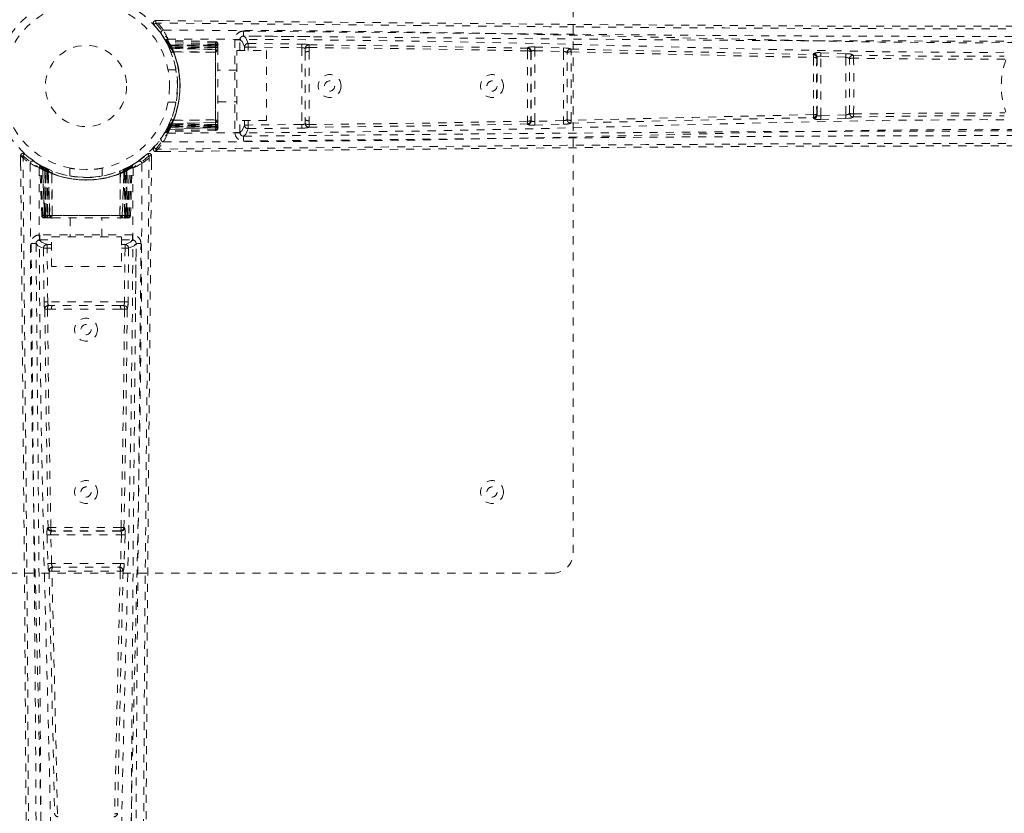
# Model space of a CAD drawing. Header units: inches. Extents: x -62 to 63, y -96 to 53.
# Tile 3 of 5: x 45 to 57, y 26 to 36. Entities that reach past the tile are written whole.
import ezdxf

# ---------------------------------------------------------------- set-up
doc = ezdxf.new("R2010")
doc.units = ezdxf.units.IN
doc.header["$MEASUREMENT"] = 0
doc.linetypes.add('SLD-Dashed', pattern=[0.075, 0.05, -0.025])
doc.linetypes.add('SLD-Solid', pattern=[0])

msp = doc.modelspace()

# ---------------------------------------------------------------- linework, layer by layer
at = {"color": 7, "linetype": 'SLD-Dashed', "lineweight": 0}
for p, q in [((51.34, 40.587), (51.34, 29.087)), ((46.176, 35.593), (46.257, 35.492)), ((46.199, 35.643), (46.198, 35.613)), ((46.284, 35.643), (46.199, 35.643)), ((46.264, 35.483), (46.301, 35.422)), ((46.306, 35.419), (46.314, 35.405)), ((47.28, 35.453), (47.263, 35.45)), ((47.282, 35.453), (47.273, 35.453)), ((47.284, 35.453), (47.282, 35.453)), ((48.098, 35.445), (47.283, 35.453)), ((46.324, 35.387), (46.359, 35.321)), ((46.331, 35.404), (46.339, 35.39)), ((46.936, 35.383), (46.331, 35.404)), ((46.936, 35.37), (46.339, 35.39)), ((46.94, 35.349), (46.346, 35.371)), ((46.349, 35.372), (46.385, 35.304)), ((46.936, 35.351), (46.349, 35.372)), ((46.353, 35.332), (46.349, 35.34)), ((46.353, 35.332), (46.379, 35.344)), ((46.356, 35.327), (46.353, 35.332)), ((46.356, 35.364), (46.354, 35.359)), ((46.356, 35.327), (46.382, 35.339)), ((46.368, 35.3), (46.356, 35.327)), ((46.359, 35.321), (46.359, 35.319)), ((46.36, 35.318), (46.386, 35.331)), ((46.36, 35.318), (46.362, 35.314)), ((46.362, 35.314), (46.388, 35.326)), ((46.368, 35.3), (46.394, 35.312)), ((46.37, 35.297), (46.396, 35.309)), ((46.936, 35.344), (46.379, 35.344)), ((46.379, 35.344), (46.382, 35.339)), ((46.382, 35.339), (46.936, 35.339)), ((46.385, 35.302), (46.385, 35.304)), ((46.385, 35.304), (46.936, 35.285)), ((46.936, 35.283), (46.385, 35.302)), ((46.386, 35.331), (46.936, 35.33)), ((46.936, 35.326), (46.388, 35.326)), ((46.936, 35.312), (46.394, 35.312)), ((46.396, 35.309), (46.936, 35.309)), ((46.936, 35.37), (46.936, 35.383)), ((46.936, 35.285), (46.936, 35.351)), ((46.936, 35.339), (46.936, 34.334)), ((46.936, 34.347), (46.936, 35.326)), ((46.936, 35.309), (46.936, 35.312)), ((46.936, 35.309), (46.936, 34.365)), ((46.965, 35.343), (46.963, 35.344)), ((46.965, 35.352), (46.965, 35.356)), ((46.965, 35.351), (46.965, 35.351)), ((46.965, 35.339), (46.965, 35.343)), ((46.965, 35.33), (46.965, 35.34)), ((46.965, 35.326), (46.965, 35.33)), ((46.965, 35.255), (46.965, 35.321)), ((47.235, 35.408), (47.174, 35.408)), ((47.174, 35.408), (47.174, 34.265)), ((47.235, 35.274), (47.235, 35.408)), ((47.292, 35.316), (47.337, 35.316)), ((47.292, 35.274), (47.292, 35.316)), ((47.337, 35.361), (47.997, 35.354)), ((47.337, 35.316), (47.997, 35.309)), ((47.337, 35.274), (47.337, 35.316)), ((47.997, 35.309), (47.997, 34.364)), ((48.041, 35.3), (48.041, 35.253)), ((48.088, 35.262), (48.087, 35.311)), ((50.778, 35.309), (50.776, 35.303)), ((50.868, 35.317), (51.221, 35.306)), ((51.311, 35.292), (51.311, 35.292)), ((46.387, 35.257), (46.388, 35.254)), ((46.413, 35.259), (46.415, 35.257)), ((46.413, 35.259), (46.938, 35.255)), ((46.936, 35.253), (46.415, 35.257)), ((46.936, 35.285), (46.936, 35.283)), ((46.936, 35.253), (46.938, 35.255)), ((46.936, 34.42), (46.936, 35.253)), ((46.965, 34.421), (46.965, 35.253)), ((47.198, 34.413), (47.198, 35.274)), ((47.198, 35.274), (47.564, 35.274)), ((47.564, 35.274), (47.564, 34.413)), ((48.041, 35.253), (48.041, 34.421)), ((50.82, 35.259), (50.822, 35.265)), ((50.822, 35.265), (50.822, 34.409)), ((50.867, 34.401), (50.867, 35.272)), ((50.867, 35.272), (51.22, 35.261)), ((51.22, 35.261), (51.22, 34.412)), ((51.265, 35.248), (51.265, 35.247)), ((51.265, 34.425), (51.265, 35.248)), ((54.297, 35.224), (54.301, 35.237)), ((54.34, 35.18), (54.344, 35.193)), ((54.344, 35.193), (54.344, 34.481)), ((54.389, 34.47), (54.389, 35.203)), ((54.389, 35.203), (54.698, 35.191)), ((54.391, 35.247), (54.699, 35.235)), ((54.698, 35.191), (54.698, 34.482)), ((54.699, 35.235), (54.733, 35.233)), ((54.743, 35.172), (54.743, 35.171)), ((54.743, 34.501), (54.743, 35.172)), ((54.79, 35.216), (54.789, 35.217)), ((46.448, 35.037), (46.351, 35.037)), ((47.198, 35.032), (46.965, 35.032)), ((46.351, 34.637), (46.448, 34.637)), ((46.965, 34.642), (47.198, 34.642)), ((54.297, 34.449), (54.301, 34.436)), ((54.344, 34.481), (54.34, 34.493)), ((54.698, 34.482), (54.389, 34.47)), ((54.743, 34.502), (54.743, 34.501)), ((54.789, 34.457), (54.79, 34.457)), ((46.359, 34.353), (46.324, 34.286)), ((46.346, 34.302), (46.94, 34.324)), ((46.385, 34.369), (46.349, 34.301)), ((46.936, 34.322), (46.349, 34.301)), ((46.353, 34.341), (46.356, 34.346)), ((46.379, 34.329), (46.353, 34.341)), ((46.382, 34.334), (46.356, 34.346)), ((46.359, 34.354), (46.359, 34.353)), ((46.362, 34.359), (46.36, 34.355)), ((46.386, 34.342), (46.36, 34.355)), ((46.388, 34.347), (46.362, 34.359)), ((46.368, 34.373), (46.37, 34.376)), ((46.394, 34.361), (46.368, 34.373)), ((46.396, 34.365), (46.37, 34.376)), ((46.382, 34.334), (46.379, 34.329)), ((46.379, 34.329), (46.936, 34.329)), ((46.936, 34.334), (46.382, 34.334)), ((46.385, 34.371), (46.936, 34.39)), ((46.936, 34.389), (46.385, 34.369)), ((46.385, 34.369), (46.385, 34.371)), ((46.936, 34.343), (46.386, 34.342)), ((46.388, 34.42), (46.387, 34.417)), ((46.388, 34.347), (46.936, 34.347)), ((46.394, 34.361), (46.936, 34.361)), ((46.936, 34.365), (46.396, 34.365)), ((46.938, 34.419), (46.413, 34.414)), ((46.415, 34.416), (46.413, 34.414)), ((46.415, 34.416), (46.936, 34.42)), ((46.938, 34.419), (46.936, 34.42)), ((46.936, 34.39), (46.936, 34.389)), ((46.936, 34.322), (46.936, 34.389)), ((46.936, 34.361), (46.936, 34.365)), ((46.965, 34.352), (46.965, 34.418)), ((46.965, 34.343), (46.965, 34.347)), ((46.965, 34.334), (46.965, 34.343)), ((46.965, 34.33), (46.965, 34.335)), ((46.965, 34.322), (46.965, 34.322)), ((46.965, 34.317), (46.965, 34.321)), ((47.564, 34.413), (47.198, 34.413)), ((47.235, 34.265), (47.235, 34.413)), ((47.292, 34.413), (47.292, 34.357)), ((47.292, 34.357), (47.337, 34.357)), ((47.337, 34.413), (47.337, 34.357)), ((47.997, 34.364), (47.337, 34.357)), ((47.337, 34.312), (47.337, 34.357)), ((48.041, 34.421), (48.041, 34.373)), ((48.087, 34.362), (48.088, 34.411)), ((50.776, 34.37), (50.778, 34.364)), ((50.822, 34.409), (50.82, 34.414)), ((51.22, 34.412), (50.867, 34.401)), ((50.868, 34.357), (51.221, 34.367)), ((51.265, 34.426), (51.265, 34.425)), ((51.311, 34.381), (51.311, 34.381)), ((54.391, 34.426), (54.699, 34.438)), ((54.699, 34.438), (54.733, 34.441)), ((46.314, 34.268), (46.306, 34.255)), ((46.936, 34.29), (46.331, 34.269)), ((46.339, 34.283), (46.331, 34.269)), ((46.936, 34.304), (46.339, 34.283)), ((46.936, 34.29), (46.936, 34.304)), ((47.174, 34.265), (47.235, 34.265)), ((47.263, 34.223), (47.28, 34.22)), ((47.273, 34.221), (47.282, 34.22)), ((47.282, 34.22), (47.284, 34.22)), ((47.283, 34.22), (48.098, 34.228)), ((47.337, 34.312), (47.997, 34.319)), ((44.534, 33.978), (44.534, 33.894)), ((46.097, 34.001), (45.996, 33.92)), ((46.147, 33.978), (46.117, 33.978)), ((46.146, 33.893), (46.147, 33.978)), ((46.199, 34.03), (46.283, 34.031)), ((44.772, 33.863), (44.758, 33.871)), ((44.786, 33.838), (44.773, 33.846)), ((44.794, 33.241), (44.773, 33.846)), ((44.807, 33.241), (44.786, 33.838)), ((44.856, 33.818), (44.79, 33.853)), ((45.891, 33.853), (45.824, 33.818)), ((45.873, 33.241), (45.894, 33.838)), ((45.887, 33.241), (45.908, 33.846)), ((45.908, 33.846), (45.894, 33.838)), ((45.922, 33.871), (45.909, 33.863)), ((45.986, 33.913), (45.926, 33.875)), ((44.873, 33.792), (44.805, 33.827)), ((44.826, 33.241), (44.805, 33.827)), ((44.806, 33.831), (44.828, 33.237)), ((44.833, 33.798), (44.845, 33.824)), ((44.833, 33.798), (44.833, 33.241)), ((44.838, 33.795), (44.833, 33.798)), ((44.838, 33.795), (44.85, 33.821)), ((44.838, 33.241), (44.838, 33.795)), ((44.845, 33.824), (44.85, 33.821)), ((44.846, 33.791), (44.858, 33.817)), ((44.846, 33.241), (44.846, 33.791)), ((44.85, 33.789), (44.863, 33.815)), ((44.85, 33.789), (44.85, 33.241)), ((44.858, 33.818), (44.856, 33.818)), ((44.863, 33.815), (44.858, 33.817)), ((44.865, 33.783), (44.876, 33.809)), ((44.865, 33.783), (44.865, 33.241)), ((44.868, 33.781), (44.88, 33.807)), ((44.868, 33.241), (44.868, 33.781)), ((44.873, 33.792), (44.875, 33.792)), ((44.892, 33.241), (44.873, 33.792)), ((44.875, 33.792), (44.894, 33.241)), ((44.876, 33.809), (44.88, 33.807)), ((44.92, 33.762), (44.918, 33.763)), ((44.922, 33.239), (44.918, 33.763)), ((44.923, 33.789), (44.92, 33.79)), ((44.92, 33.762), (44.924, 33.241)), ((45.14, 33.826), (45.14, 33.729)), ((45.54, 33.729), (45.54, 33.826)), ((45.76, 33.79), (45.757, 33.789)), ((45.757, 33.241), (45.761, 33.762)), ((45.763, 33.763), (45.758, 33.239)), ((45.763, 33.763), (45.761, 33.762)), ((45.787, 33.241), (45.806, 33.792)), ((45.807, 33.792), (45.788, 33.241)), ((45.801, 33.807), (45.812, 33.781)), ((45.804, 33.809), (45.83, 33.821)), ((45.804, 33.809), (45.816, 33.783)), ((45.806, 33.792), (45.807, 33.792)), ((45.875, 33.827), (45.807, 33.792)), ((45.812, 33.781), (45.812, 33.241)), ((45.816, 33.241), (45.816, 33.783)), ((45.822, 33.817), (45.818, 33.815)), ((45.818, 33.815), (45.83, 33.789)), ((45.822, 33.817), (45.835, 33.791)), ((45.824, 33.818), (45.823, 33.818)), ((45.83, 33.821), (45.835, 33.824)), ((45.83, 33.821), (45.843, 33.795)), ((45.83, 33.241), (45.83, 33.789)), ((45.835, 33.791), (45.834, 33.241)), ((45.835, 33.824), (45.844, 33.828)), ((45.835, 33.824), (45.848, 33.798)), ((45.848, 33.798), (45.843, 33.795)), ((45.843, 33.795), (45.843, 33.241)), ((45.848, 33.241), (45.848, 33.798)), ((45.853, 33.237), (45.875, 33.831)), ((45.855, 33.241), (45.875, 33.827)), ((45.868, 33.821), (45.863, 33.822)), ((44.794, 33.241), (44.807, 33.241)), ((44.826, 33.241), (44.892, 33.241)), ((45.843, 33.241), (44.838, 33.241)), ((44.85, 33.241), (45.83, 33.241)), ((44.865, 33.241), (44.868, 33.241)), ((45.812, 33.241), (44.868, 33.241)), ((44.894, 33.241), (44.892, 33.241)), ((44.922, 33.239), (44.924, 33.241)), ((44.924, 33.241), (45.757, 33.241)), ((45.757, 33.241), (45.758, 33.239)), ((45.788, 33.241), (45.787, 33.241)), ((45.788, 33.241), (45.855, 33.241)), ((45.812, 33.241), (45.816, 33.241)), ((45.873, 33.241), (45.887, 33.241)), ((44.821, 33.212), (44.825, 33.212)), ((44.826, 33.212), (44.826, 33.212)), ((44.833, 33.212), (44.838, 33.212)), ((44.837, 33.212), (44.847, 33.212)), ((44.847, 33.212), (44.851, 33.212)), ((44.856, 33.212), (44.922, 33.212)), ((44.924, 33.212), (45.756, 33.212)), ((45.145, 33.212), (45.145, 32.979)), ((45.535, 32.979), (45.535, 33.212)), ((45.759, 33.212), (45.825, 33.212)), ((45.83, 33.212), (45.834, 33.212)), ((45.834, 33.212), (45.843, 33.212)), ((45.842, 33.212), (45.847, 33.212)), ((45.847, 33.212), (45.847, 33.214)), ((45.855, 33.212), (45.855, 33.212)), ((45.856, 33.212), (45.86, 33.212)), ((44.769, 33.003), (44.769, 32.942)), ((45.912, 33.003), (44.769, 33.003)), ((45.912, 32.942), (45.912, 33.003)), ((44.727, 32.914), (44.724, 32.897)), ((44.724, 32.904), (44.724, 32.895)), ((44.724, 32.895), (44.724, 32.893)), ((44.724, 32.893), (44.731, 32.079)), ((44.769, 32.942), (44.916, 32.942)), ((44.861, 32.885), (44.861, 32.84)), ((44.916, 32.885), (44.861, 32.885)), ((44.916, 32.613), (44.916, 32.979)), ((44.916, 32.979), (45.777, 32.979)), ((45.777, 32.979), (45.777, 32.613)), ((45.777, 32.942), (45.912, 32.942)), ((45.777, 32.885), (45.82, 32.885)), ((45.82, 32.885), (45.82, 32.84)), ((45.949, 32.079), (45.957, 32.893)), ((45.957, 32.897), (45.954, 32.914)), ((45.957, 32.895), (45.956, 32.904)), ((45.957, 32.893), (45.957, 32.895)), ((44.816, 32.84), (44.823, 32.18)), ((44.816, 32.84), (44.861, 32.84)), ((44.868, 32.18), (44.861, 32.84)), ((44.916, 32.84), (44.861, 32.84)), ((45.777, 32.84), (45.82, 32.84)), ((45.82, 32.84), (45.813, 32.18)), ((45.865, 32.84), (45.858, 32.18)), ((45.777, 32.613), (44.916, 32.613)), ((45.813, 32.18), (44.868, 32.18)), ((44.866, 32.09), (44.914, 32.089)), ((44.924, 32.136), (44.877, 32.136)), ((45.756, 32.136), (44.924, 32.136)), ((45.804, 32.136), (45.756, 32.136)), ((45.766, 32.089), (45.815, 32.09)), ((44.873, 29.401), (44.868, 29.398)), ((44.912, 29.355), (44.918, 29.357)), ((45.768, 29.355), (44.912, 29.355)), ((45.763, 29.357), (45.768, 29.355)), ((45.813, 29.398), (45.807, 29.401)), ((44.86, 29.309), (44.871, 28.956)), ((44.905, 29.31), (45.776, 29.31)), ((44.916, 28.957), (44.905, 29.31)), ((45.776, 29.31), (45.765, 28.957)), ((45.82, 29.309), (45.809, 28.956)), ((44.884, 28.866), (44.885, 28.866)), ((45.765, 28.957), (44.916, 28.957)), ((44.93, 28.912), (44.929, 28.912)), ((44.929, 28.912), (45.752, 28.912)), ((45.752, 28.912), (45.751, 28.912)), ((45.796, 28.866), (45.796, 28.866)), ((51.09, 28.837), (39.59, 28.837))]:
    msp.add_line(p, q, dxfattribs=at)
at = {"color": 7, "linetype": 'SLD-Dashed', "lineweight": 0, "flags": 128}
for points in [[(46.199, 35.64), (46.191, 35.638), (46.184, 35.635), (46.177, 35.63), (46.172, 35.624), (46.169, 35.616), (46.169, 35.609), (46.171, 35.602), (46.175, 35.595)], [(57.071, 35.544), (56.257, 35.542), (55.408, 35.543), (54.524, 35.545), (53.722, 35.549), (53.205, 35.552), (52.663, 35.555), (52.096, 35.56), (51.533, 35.564), (51.045, 35.568), (50.398, 35.574), (49.71, 35.58), (48.981, 35.587), (48.304, 35.594), (46.198, 35.613)], [(56.97, 35.573), (54.354, 35.576), (51.638, 35.593), (48.916, 35.618), (46.199, 35.643)], [(46.292, 35.525), (47.883, 35.519), (49.472, 35.5), (51.059, 35.47), (52.641, 35.432), (53.881, 35.403), (55.117, 35.379), (56.347, 35.369), (57.571, 35.38)], [(46.348, 35.416), (47.934, 35.409), (49.519, 35.389), (51.102, 35.356), (52.68, 35.315), (53.918, 35.284), (55.151, 35.26), (56.379, 35.25), (57.601, 35.262)], [(56.956, 35.447), (56.215, 35.447), (55.443, 35.449), (54.64, 35.451), (53.874, 35.455), (53.099, 35.46), (52.323, 35.466), (51.567, 35.473), (50.842, 35.479), (50.166, 35.485), (49.409, 35.493), (48.7, 35.5), (48.003, 35.506), (47.28, 35.513)], [(56.843, 35.388), (53.656, 35.397), (50.469, 35.423), (47.28, 35.453)], [(47.337, 35.361), (47.309, 35.43), (47.283, 35.451)], [(46.936, 35.383), (46.936, 35.38), (46.936, 35.372), (46.936, 35.359), (46.936, 35.344)], [(46.936, 35.33), (46.936, 35.345), (46.936, 35.357), (46.936, 35.366), (46.936, 35.37)], [(46.936, 35.351), (46.936, 35.351), (46.936, 35.349), (46.936, 35.346), (46.936, 35.341), (46.936, 35.335), (46.936, 35.328), (46.936, 35.32), (46.936, 35.312)], [(46.964, 35.33), (46.964, 35.334), (46.965, 35.336), (46.965, 35.338), (46.965, 35.338)], [(47.235, 35.408), (47.263, 35.385), (47.292, 35.316)], [(47.337, 35.361), (47.337, 35.356), (47.337, 35.346), (47.337, 35.332), (47.337, 35.316)], [(47.997, 35.354), (47.997, 35.349), (47.997, 35.339), (47.997, 35.325), (47.997, 35.309)], [(48.041, 35.3), (48.045, 35.317), (48.052, 35.328)], [(48.086, 35.344), (49.432, 35.328), (50.776, 35.303)], [(48.087, 35.311), (49.433, 35.295), (50.778, 35.27)], [(50.868, 35.317), (50.868, 35.315), (50.868, 35.312), (50.868, 35.307), (50.868, 35.302), (50.868, 35.295), (50.867, 35.288), (50.867, 35.28), (50.867, 35.272)], [(51.221, 35.306), (51.221, 35.304), (51.221, 35.301), (51.221, 35.297), (51.221, 35.291), (51.22, 35.284), (51.22, 35.277), (51.22, 35.269), (51.22, 35.261)], [(51.221, 35.306), (51.255, 35.304), (51.256, 35.304)], [(51.291, 35.287), (51.294, 35.289), (51.311, 35.292)], [(51.311, 35.292), (52.806, 35.257), (54.297, 35.224)], [(46.955, 35.273), (46.946, 35.28), (46.936, 35.283)], [(46.938, 35.255), (46.952, 35.269), (46.955, 35.273)], [(48.041, 35.253), (48.041, 35.048), (48.041, 34.842), (48.041, 34.631), (48.041, 34.421)], [(48.088, 35.262), (48.088, 35.051), (48.088, 34.837), (48.088, 34.622), (48.088, 34.411)], [(51.314, 35.258), (52.81, 35.222), (54.301, 35.189)], [(54.344, 35.193), (54.348, 35.197), (54.358, 35.201), (54.372, 35.203), (54.38, 35.203), (54.389, 35.203)], [(54.391, 35.247), (54.391, 35.245), (54.39, 35.242), (54.39, 35.237), (54.39, 35.232), (54.39, 35.225), (54.39, 35.218), (54.389, 35.211), (54.389, 35.203)], [(54.699, 35.235), (54.699, 35.23), (54.699, 35.22), (54.698, 35.206), (54.698, 35.191)], [(54.698, 35.191), (54.706, 35.19), (54.715, 35.188), (54.729, 35.184), (54.739, 35.178), (54.741, 35.175), (54.742, 35.173), (54.743, 35.172)], [(54.79, 35.216), (55.722, 35.205), (56.65, 35.204)], [(56.657, 35.168), (55.727, 35.169), (54.795, 35.18)], [(51.311, 34.381), (52.806, 34.416), (54.297, 34.449)], [(54.301, 34.485), (52.81, 34.451), (51.314, 34.415)], [(54.389, 34.47), (54.38, 34.47), (54.372, 34.47), (54.358, 34.472), (54.348, 34.476), (54.344, 34.481)], [(54.389, 34.47), (54.389, 34.463), (54.39, 34.455), (54.39, 34.448), (54.39, 34.441), (54.39, 34.436), (54.39, 34.431), (54.391, 34.428), (54.391, 34.426)], [(54.698, 34.482), (54.698, 34.475), (54.698, 34.467), (54.699, 34.46), (54.699, 34.453), (54.699, 34.448), (54.699, 34.443), (54.699, 34.44), (54.699, 34.438)], [(54.79, 34.457), (55.722, 34.468), (56.65, 34.469)], [(54.795, 34.493), (55.727, 34.504), (56.657, 34.505)], [(46.333, 34.303), (46.337, 34.309), (46.353, 34.341)], [(46.348, 34.257), (47.934, 34.264), (49.519, 34.284), (51.101, 34.317), (52.68, 34.358), (53.917, 34.389), (55.151, 34.414), (56.379, 34.423), (57.601, 34.411)], [(46.936, 34.39), (46.946, 34.393), (46.955, 34.4)], [(46.936, 34.361), (46.936, 34.353), (46.936, 34.345), (46.936, 34.338), (46.936, 34.332), (46.936, 34.328), (46.936, 34.324), (46.936, 34.322), (46.936, 34.322)], [(46.936, 34.304), (46.936, 34.307), (46.936, 34.316), (46.936, 34.328), (46.936, 34.343)], [(46.936, 34.329), (46.936, 34.314), (46.936, 34.301), (46.936, 34.293), (46.936, 34.29)], [(46.936, 34.322), (46.943, 34.323), (46.945, 34.324)], [(46.938, 34.419), (46.952, 34.404), (46.955, 34.4)], [(46.965, 34.336), (46.965, 34.336), (46.965, 34.337), (46.964, 34.339), (46.964, 34.343)], [(46.965, 34.351), (46.965, 34.352), (46.965, 34.353)], [(47.292, 34.357), (47.263, 34.288), (47.235, 34.265)], [(47.997, 34.364), (47.997, 34.349), (47.997, 34.334), (47.997, 34.324), (47.997, 34.319)], [(48.086, 34.329), (49.432, 34.345), (50.776, 34.37)], [(50.778, 34.404), (49.433, 34.379), (48.087, 34.362)], [(50.867, 34.401), (50.867, 34.393), (50.867, 34.385), (50.868, 34.378), (50.868, 34.371), (50.868, 34.366), (50.868, 34.361), (50.868, 34.358), (50.868, 34.357)], [(51.22, 34.412), (51.22, 34.404), (51.22, 34.396), (51.22, 34.389), (51.221, 34.382), (51.221, 34.377), (51.221, 34.372), (51.221, 34.369), (51.221, 34.367)], [(51.221, 34.367), (51.255, 34.369), (51.256, 34.369)], [(46.292, 34.149), (47.883, 34.154), (49.472, 34.173), (51.059, 34.203), (52.641, 34.241), (53.881, 34.271), (55.117, 34.294), (56.347, 34.304), (57.571, 34.293)], [(46.313, 34.263), (46.324, 34.269), (46.338, 34.274)], [(46.325, 34.269), (46.331, 34.27), (46.332, 34.27)], [(46.342, 34.3), (46.348, 34.301), (46.35, 34.301)], [(47.28, 34.22), (47.309, 34.243), (47.337, 34.312)], [(47.28, 34.22), (50.469, 34.25), (53.656, 34.276), (56.843, 34.285)], [(47.28, 34.16), (47.656, 34.163), (48.085, 34.168), (48.555, 34.172), (48.98, 34.176), (49.202, 34.178), (49.425, 34.181), (49.648, 34.183), (49.9, 34.185), (50.155, 34.188), (50.402, 34.19), (50.906, 34.195), (51.374, 34.199), (51.806, 34.203), (52.229, 34.206), (52.719, 34.21), (53.559, 34.216), (54.408, 34.221), (55.285, 34.224), (56.139, 34.226), (56.956, 34.226)], [(46.198, 34.06), (46.19, 34.067), (46.183, 34.074), (46.178, 34.078), (46.176, 34.08)], [(57.071, 34.13), (56.333, 34.131), (55.552, 34.13), (54.729, 34.128), (53.864, 34.125), (53.067, 34.12), (52.237, 34.115), (52.047, 34.113), (51.854, 34.112), (51.66, 34.11), (51.527, 34.109), (51.397, 34.108), (51.262, 34.107), (51.121, 34.106), (50.667, 34.102), (50.162, 34.097), (49.607, 34.092), (49.256, 34.089), (48.884, 34.085), (48.481, 34.081), (48.105, 34.077), (47.615, 34.073), (47.179, 34.069), (46.797, 34.065), (46.471, 34.062), (46.199, 34.06)], [(56.983, 34.1), (54.355, 34.097), (51.636, 34.08), (48.918, 34.055), (46.199, 34.03)], [(44.582, 33.998), (44.575, 34.002), (44.567, 34.004), (44.559, 34.005), (44.551, 34.004), (44.544, 34), (44.539, 33.995), (44.535, 33.988), (44.534, 33.981)], [(44.604, 23.194), (44.601, 25.822), (44.584, 28.54), (44.559, 31.259), (44.534, 33.978)], [(44.534, 33.978), (44.534, 33.978), (44.536, 33.978), (44.542, 33.978), (44.552, 33.978), (44.558, 33.978), (44.564, 33.978)], [(44.564, 33.978), (44.571, 33.987), (44.578, 33.994), (44.582, 33.999), (44.584, 34.001)], [(44.633, 23.106), (44.634, 23.844), (44.634, 24.625), (44.632, 25.448), (44.628, 26.313), (44.624, 27.11), (44.618, 27.939), (44.617, 28.13), (44.616, 28.323), (44.614, 28.517), (44.613, 28.65), (44.612, 28.78), (44.611, 28.915), (44.609, 29.056), (44.605, 29.51), (44.601, 30.014), (44.596, 30.57), (44.592, 30.921), (44.589, 31.293), (44.585, 31.696), (44.581, 32.072), (44.577, 32.562), (44.572, 32.998), (44.569, 33.38), (44.566, 33.706), (44.564, 33.978)], [(46.047, 23.106), (46.046, 23.92), (46.047, 24.769), (46.049, 25.653), (46.053, 26.455), (46.056, 26.972), (46.059, 27.514), (46.063, 28.081), (46.068, 28.644), (46.072, 29.132), (46.078, 29.779), (46.084, 30.467), (46.091, 31.196), (46.097, 31.873), (46.117, 33.978)], [(46.077, 23.207), (46.08, 25.823), (46.097, 28.539), (46.121, 31.261), (46.147, 33.978)], [(46.144, 33.978), (46.142, 33.986), (46.139, 33.993), (46.134, 34), (46.127, 34.005), (46.12, 34.008), (46.113, 34.008), (46.106, 34.006), (46.099, 34.002)], [(46.179, 34.078), (46.175, 34.071), (46.172, 34.063), (46.172, 34.055), (46.173, 34.047), (46.177, 34.04), (46.182, 34.035), (46.189, 34.031), (46.196, 34.03)], [(46.199, 34.03), (46.199, 34.03), (46.199, 34.032), (46.198, 34.039), (46.199, 34.048), (46.199, 34.054), (46.198, 34.06)], [(44.652, 33.884), (44.658, 32.294), (44.676, 30.705), (44.707, 29.118), (44.745, 27.535), (44.774, 26.296), (44.798, 25.06), (44.807, 23.829), (44.797, 22.606)], [(44.767, 33.864), (44.773, 33.852), (44.777, 33.839)], [(44.773, 33.852), (44.774, 33.846), (44.774, 33.845)], [(44.806, 33.844), (44.813, 33.84), (44.845, 33.824)], [(46.028, 33.884), (46.023, 32.294), (46.004, 30.705), (45.974, 29.118), (45.936, 27.535), (45.906, 26.296), (45.883, 25.06), (45.873, 23.829), (45.884, 22.606)], [(45.907, 33.862), (45.907, 33.862), (45.91, 33.864)], [(44.761, 33.829), (44.768, 32.243), (44.788, 30.658), (44.821, 29.075), (44.862, 27.497), (44.893, 26.259), (44.917, 25.026), (44.927, 23.798), (44.915, 22.576)], [(44.804, 33.835), (44.805, 33.829), (44.805, 33.827)], [(45.919, 33.829), (45.913, 32.243), (45.893, 30.658), (45.86, 29.075), (45.819, 27.497), (45.788, 26.259), (45.763, 25.026), (45.754, 23.798), (45.766, 22.576)], [(44.833, 33.241), (44.818, 33.241), (44.805, 33.241), (44.797, 33.241), (44.794, 33.241)], [(44.807, 33.241), (44.811, 33.241), (44.819, 33.241), (44.832, 33.241), (44.846, 33.241)], [(44.865, 33.241), (44.857, 33.241), (44.849, 33.241), (44.842, 33.241), (44.836, 33.241), (44.831, 33.241), (44.828, 33.241), (44.826, 33.241), (44.826, 33.241)], [(44.826, 33.241), (44.827, 33.234), (44.827, 33.232)], [(44.894, 33.241), (44.897, 33.231), (44.904, 33.222)], [(44.922, 33.239), (44.907, 33.225), (44.904, 33.222)], [(45.758, 33.239), (45.773, 33.225), (45.777, 33.222)], [(45.777, 33.222), (45.784, 33.231), (45.787, 33.241)], [(45.855, 33.241), (45.855, 33.241), (45.853, 33.241), (45.849, 33.241), (45.845, 33.241), (45.838, 33.241), (45.831, 33.241), (45.824, 33.241), (45.816, 33.241)], [(45.834, 33.241), (45.849, 33.241), (45.861, 33.241), (45.87, 33.241), (45.873, 33.241)], [(45.887, 33.241), (45.884, 33.241), (45.876, 33.241), (45.863, 33.241), (45.848, 33.241)], [(44.839, 33.212), (44.839, 33.212), (44.84, 33.212), (44.843, 33.212), (44.847, 33.213)], [(44.854, 33.212), (44.856, 33.212), (44.857, 33.212)], [(45.834, 33.213), (45.838, 33.212), (45.84, 33.212), (45.841, 33.212), (45.841, 33.212)], [(44.664, 32.897), (44.667, 32.52), (44.671, 32.091), (44.676, 31.622), (44.68, 31.197), (44.682, 30.974), (44.684, 30.752), (44.686, 30.529), (44.689, 30.277), (44.691, 30.022), (44.694, 29.774), (44.698, 29.271), (44.703, 28.803), (44.706, 28.371), (44.71, 27.948), (44.714, 27.458), (44.72, 26.618), (44.724, 25.769), (44.728, 24.892), (44.73, 24.038), (44.729, 23.221)], [(44.724, 32.897), (44.747, 32.868), (44.816, 32.84)], [(44.724, 32.897), (44.754, 29.708), (44.78, 26.521), (44.789, 23.334)], [(44.861, 32.885), (44.792, 32.914), (44.769, 32.942)], [(45.912, 32.942), (45.889, 32.914), (45.82, 32.885)], [(45.865, 32.84), (45.934, 32.868), (45.955, 32.894)], [(45.892, 23.334), (45.901, 26.521), (45.926, 29.708), (45.957, 32.897)], [(45.951, 23.221), (45.951, 23.962), (45.952, 24.734), (45.955, 25.537), (45.959, 26.303), (45.964, 27.078), (45.97, 27.854), (45.976, 28.61), (45.983, 29.335), (45.989, 30.011), (45.997, 30.767), (46.003, 31.477), (46.01, 32.174), (46.017, 32.897)], [(45.865, 32.84), (45.86, 32.84), (45.85, 32.84), (45.836, 32.84), (45.82, 32.84)], [(44.868, 32.18), (44.852, 32.18), (44.838, 32.18), (44.828, 32.18), (44.823, 32.18)], [(45.858, 32.18), (45.853, 32.18), (45.843, 32.18), (45.828, 32.18), (45.813, 32.18)], [(44.833, 32.091), (44.849, 30.745), (44.873, 29.401)], [(44.907, 29.399), (44.882, 30.743), (44.866, 32.09)], [(45.766, 32.089), (45.555, 32.089), (45.34, 32.089), (45.126, 32.089), (44.914, 32.089)], [(45.756, 32.136), (45.552, 32.136), (45.346, 32.136), (45.134, 32.136), (44.924, 32.136)], [(45.815, 32.09), (45.798, 30.743), (45.773, 29.399)], [(45.804, 32.136), (45.821, 32.132), (45.831, 32.125)], [(45.848, 32.091), (45.832, 30.745), (45.807, 29.401)], [(44.905, 29.31), (44.897, 29.31), (44.889, 29.309), (44.882, 29.309), (44.875, 29.309), (44.87, 29.309), (44.865, 29.309), (44.862, 29.309), (44.86, 29.309)], [(45.82, 29.309), (45.819, 29.309), (45.816, 29.309), (45.811, 29.309), (45.806, 29.309), (45.799, 29.309), (45.792, 29.309), (45.784, 29.31), (45.776, 29.31)], [(44.916, 28.957), (44.908, 28.957), (44.9, 28.957), (44.893, 28.957), (44.886, 28.956), (44.88, 28.956), (44.876, 28.956), (44.873, 28.956), (44.871, 28.956)], [(44.871, 28.956), (44.873, 28.922), (44.873, 28.92)], [(44.885, 28.866), (44.92, 27.37), (44.953, 25.88)], [(45.796, 28.866), (45.761, 27.37), (45.728, 25.88)], [(45.809, 28.956), (45.808, 28.956), (45.805, 28.956), (45.8, 28.956), (45.795, 28.956), (45.788, 28.957), (45.781, 28.957), (45.773, 28.957), (45.765, 28.957)], [(45.791, 28.886), (45.793, 28.883), (45.796, 28.866)], [(45.809, 28.956), (45.808, 28.922), (45.807, 28.921)], [(44.988, 25.875), (44.955, 27.367), (44.919, 28.863)], [(45.761, 28.863), (45.726, 27.367), (45.692, 25.875)]]:
    msp.add_lwpolyline(points, dxfattribs=at)
at = {"color": 7, "linetype": 'SLD-Solid', "lineweight": 15}
for radius in [17.875, 17.757, 17.757]:
    msp.add_circle((45.34, 34.837), radius, dxfattribs=at)
at = {"color": 7, "linetype": 'SLD-Dashed', "lineweight": 0}
for centre, radius in [((45.34, 34.837), 1.125), ((45.34, 34.837), 1.03), ((45.34, 34.837), 0.5), ((48.34, 34.837), 0.141), ((50.34, 34.837), 0.141), ((48.34, 34.837), 0.0625), ((50.34, 34.837), 0.0625), ((45.34, 31.837), 0.141), ((45.34, 31.837), 0.0625), ((45.34, 29.837), 0.141), ((50.34, 29.837), 0.141), ((45.34, 29.837), 0.0625), ((50.34, 29.837), 0.0625)]:
    msp.add_circle(centre, radius, dxfattribs=at)
for centre, radius, start, end in [((46.198, 35.613), 0.03, 89.4691, 222.1526), ((46.229, 35.557), 0.0637, 118.5921, 145.8135), ((45.346, 34.841), 1.12, 34.6372, 42.1027), ((45.34, 34.837), 1.158, 317.8714, 42.1369), ((45.301, 34.839), 1.206, 34.6779, 41.8743), ((46.293, 35.495), 0.03, 90.258, 214.0787), ((45.34, 34.837), 1.127, 29.5266, 34.6576), ((45.107, 34.851), 1.364, 24.4492, 29.585), ((46.332, 35.434), 0.03, 211.0779, 268.0159), ((46.361, 35.375), 0.0429, 107.0149, 155.822), ((45.308, 34.837), 1.19, 330.88, 29.12), ((47.279, 35.408), 0.105, 89.3641, 180.0829), ((47.28, 35.408), 0.045, 112.0112, 179.9787), ((50.146, 35.471), 2.866, 179.1598, 180.3594), ((46.34, 35.42), 0.0299, 210.3022, 268.0941), ((45.589, 34.981), 0.84, 28.7963, 30.3462), ((45.34, 34.837), 1.128, 330.4733, 29.5267), ((46.35, 35.402), 0.0299, 209.2512, 268.1962), ((45.704, 34.845), 0.84, 36.4816, 41.7336), ((45.73, 34.863), 0.806, 35.5295, 40.9253), ((46.481, 35.387), 0.137, 179.4084, 203.5139), ((45.723, 34.853), 0.813, 34.3852, 39.6322), ((46.462, 35.356), 0.109, 181.2462, 210.482), ((46.385, 35.333), 0.0297, 205.5273, 268.5241), ((46.386, 35.332), 0.0297, 205.4493, 268.5228), ((45.575, 34.945), 0.869, 23.5579, 25.483), ((45.341, 34.837), 1.155, 334.2142, 25.7858), ((45.787, 34.879), 0.733, 31.2389, 35.2439), ((45.341, 34.837), 1.155, 334.9105, 25.0895), ((45.342, 34.837), 1.155, 335.8865, 24.1135), ((46.935, 35.353), 0.03, 0.0049, 88.0052), ((46.935, 35.352), 0.0305, 20.7136, 87.6436), ((46.935, 35.34), 0.03, 23.5015, 88.0174), ((46.935, 35.321), 0.03, 0.0629, 88.0685), ((46.93, 35.316), 0.0353, 351.8102, 80.6799), ((46.943, 34.93), 0.409, 86.933, 90.9908), ((46.94, 34.479), 0.852, 88.4202, 90.2209), ((46.943, 34.903), 0.424, 87.0423, 90.9591), ((46.943, 34.869), 0.443, 87.1656, 90.9155), ((46.943, 34.865), 0.444, 87.1746, 90.9159), ((46.934, 35.339), 0.0315, 359.3098, 32.3691), ((47.081, 35.322), 0.119, 165.9041, 169.5586), ((47.337, 35.316), 0.0451, 89.6177, 179.5738), ((48.011, 35.065), 0.289, 74.9811, 92.6477), ((48.004, 35.232), 0.0773, 61.6246, 95.4611), ((48.081, 35.236), 0.0757, 85.3505, 121.8365), ((48.084, 35.306), 0.0384, 87.0818, 145.3607), ((47.829, 35.318), 0.258, 358.4491, 5.7718), ((50.774, 35.258), 0.0451, 0.5781, 88.0296), ((50.642, 35.277), 0.136, 356.7389, 11.1121), ((50.841, 35.097), 0.222, 82.8805, 106.3596), ((50.777, 35.264), 0.0451, 0.5571, 88.0583), ((51.26, 35.186), 0.118, 64.6438, 92.0167), ((51.31, 35.247), 0.0451, 88.3732, 179.3672), ((51.189, 35.265), 0.125, 356.4441, 12.2352), ((46.397, 35.286), 0.031, 250.2215, 301.6898), ((46.397, 35.287), 0.0345, 254.8371, 301.0417), ((45.377, 34.837), 1.12, 337.9256, 22.0744), ((46.935, 35.255), 0.0299, 0.1874, 88.204), ((46.939, 35.252), 0.0266, 0.7978, 51.4508), ((48.077, 35.198), 0.0652, 80.54, 123.551), ((86.91, 34.837), 36.134, 179.3135, 180.6865), ((50.786, 35.213), 0.0567, 53.3827, 97.5214), ((83.851, 34.837), 33.034, 179.2676, 180.7324), ((50.853, 35.213), 0.0601, 76.9003, 121.4016), ((51.226, 35.199), 0.0626, 51.5429, 95.5187), ((51.308, 35.247), 0.0433, 112.778, 180.2189), ((51.303, 35.189), 0.0697, 80.9159, 123.0648), ((17.919, 34.837), 33.348, 359.2944, 0.7056), ((17.749, 34.837), 33.567, 359.2813, 0.7188), ((54.295, 35.179), 0.0451, 0.8954, 87.3991), ((54.21, 35.195), 0.0919, 356.0233, 18.5447), ((91.32, 34.836), 37.021, 179.4551, 180.5446), ((54.364, 35.084), 0.165, 80.5929, 112.3678), ((54.299, 35.192), 0.0451, 0.8634, 87.5125), ((54.308, 35.128), 0.0607, 58.3028, 96.2229), ((87.219, 34.837), 32.881, 179.4018, 180.5982), ((54.737, 35.139), 0.0933, 55.869, 92.4632), ((54.788, 35.172), 0.0451, 87.857, 178.9577), ((54.788, 35.171), 0.0451, 87.8503, 178.9534), ((54.782, 35.094), 0.0873, 81.8097, 116.8096), ((21.362, 34.837), 33.383, 359.4253, 0.5747), ((54.706, 35.186), 0.0889, 356.1813, 19.6207), ((22.072, 34.837), 32.724, 359.399, 0.6009), ((57.578, 34.837), 0.965, 160.5264, 199.4747), ((54.295, 34.494), 0.0451, 272.6015, 359.1039), ((54.21, 34.478), 0.092, 341.467, 3.9872), ((54.308, 34.545), 0.0612, 263.9383, 301.5356), ((54.299, 34.481), 0.0451, 272.4876, 359.1365), ((54.7, 34.541), 0.0588, 267.8373, 316.6326), ((54.737, 34.534), 0.0933, 267.537, 304.1316), ((54.788, 34.503), 0.0451, 181.047, 272.1494), ((54.782, 34.58), 0.0873, 243.1897, 278.1913), ((54.788, 34.502), 0.0451, 181.0423, 272.1429), ((54.707, 34.487), 0.088, 340.2468, 3.9512), ((45.318, 34.847), 1.154, 329.9244, 333.957), ((45.34, 34.837), 1.127, 330.7811, 335.7088), ((45.706, 34.827), 0.838, 318.2597, 323.5251), ((45.728, 34.812), 0.808, 319.0841, 324.4611), ((45.722, 34.821), 0.815, 320.3728, 325.6099), ((46.386, 34.341), 0.0297, 91.4772, 154.5508), ((46.385, 34.34), 0.0297, 91.4796, 154.4734), ((45.787, 34.794), 0.732, 324.7556, 328.7676), ((46.397, 34.387), 0.0311, 58.3255, 109.6428), ((46.397, 34.386), 0.0345, 58.9581, 105.1624), ((46.935, 34.418), 0.0299, 271.7981, 359.8132), ((46.943, 34.807), 0.443, 269.0844, 272.8343), ((46.943, 34.804), 0.443, 269.0845, 272.8343), ((46.935, 34.352), 0.03, 271.9314, 359.9372), ((46.943, 34.769), 0.423, 269.0412, 272.9683), ((46.943, 34.765), 0.423, 269.0412, 272.9683), ((46.943, 34.744), 0.41, 269.0092, 273.0537), ((46.94, 35.154), 0.825, 269.7723, 271.6318), ((46.935, 34.334), 0.03, 271.9824, 336.5625), ((46.939, 34.421), 0.0265, 308.3663, 359.3844), ((46.934, 34.334), 0.0315, 327.9473, 0.685), ((47.076, 34.349), 0.114, 190.0846, 193.9908), ((47.337, 34.357), 0.0451, 180.4266, 270.3573), ((48.004, 34.441), 0.0773, 264.5339, 298.3857), ((48.011, 34.608), 0.289, 267.3518, 285.0229), ((48.077, 34.475), 0.0652, 236.4327, 279.4392), ((48.081, 34.437), 0.075, 238.0052, 274.8078), ((48.086, 34.375), 0.0456, 181.9236, 269.0021), ((47.829, 34.355), 0.258, 354.2222, 1.5572), ((50.774, 34.415), 0.0451, 271.9701, 359.4222), ((50.643, 34.396), 0.136, 348.8637, 3.2827), ((50.786, 34.46), 0.057, 262.6115, 306.4843), ((50.777, 34.409), 0.0451, 271.9416, 359.4429), ((50.841, 34.576), 0.222, 253.6408, 277.1191), ((50.853, 34.46), 0.0601, 238.5992, 283.0989), ((51.226, 34.474), 0.0626, 264.4812, 308.4571), ((51.261, 34.487), 0.118, 267.9893, 295.3623), ((51.31, 34.426), 0.0451, 180.6358, 271.6286), ((51.303, 34.484), 0.0697, 236.9346, 279.0846), ((51.31, 34.426), 0.0451, 180.6329, 271.6267), ((51.191, 34.408), 0.123, 347.6576, 3.6631), ((54.364, 34.589), 0.165, 247.6323, 279.4069), ((45.34, 34.837), 1.127, 325.3425, 330.4733), ((45.105, 34.822), 1.365, 330.4175, 335.5482), ((46.332, 34.239), 0.03, 91.9841, 148.9219), ((45.348, 34.832), 1.118, 328.9233, 329.8104), ((46.367, 34.22), 0.0707, 121.4573, 148.8939), ((45.483, 34.755), 0.963, 329.6257, 332.5176), ((46.34, 34.253), 0.0299, 91.9057, 149.6979), ((46.361, 34.298), 0.0429, 204.1696, 252.9914), ((46.35, 34.272), 0.0299, 91.8037, 150.7489), ((46.35, 34.271), 0.03, 106.8699, 151.2451), ((46.935, 34.32), 0.03, 271.9948, 359.9952), ((46.935, 34.321), 0.0305, 272.3647, 339.3701), ((47.279, 34.265), 0.105, 179.9142, 270.6387), ((47.28, 34.265), 0.045, 180.0213, 247.9888), ((50.151, 34.202), 2.871, 179.6422, 180.8397), ((46.198, 34.06), 0.03, 137.8475, 270.5307), ((45.346, 34.832), 1.12, 317.8963, 325.3622), ((45.306, 34.831), 1.2, 318.1039, 325.337), ((46.293, 34.179), 0.03, 145.9273, 269.7359), ((44.564, 33.978), 0.03, 47.8475, 180.5308), ((45.335, 34.871), 1.2, 228.104, 235.3369), ((45.34, 34.837), 1.158, 227.8714, 312.1369), ((45.336, 34.831), 1.12, 227.8964, 235.362), ((45.345, 34.831), 1.12, 304.6372, 312.1026), ((45.342, 34.876), 1.206, 304.6778, 311.8744), ((46.117, 33.978), 0.03, 359.4692, 132.1525), ((46.061, 33.948), 0.0637, 28.598, 55.8077), ((44.682, 33.884), 0.03, 55.9273, 179.7358), ((45.326, 35.072), 1.365, 240.4175, 245.5482), ((45.34, 34.836), 1.127, 235.3423, 240.4736), ((44.743, 33.845), 0.03, 1.9842, 58.922), ((45.336, 34.83), 1.12, 238.9241, 239.8098), ((44.723, 33.809), 0.0707, 31.4575, 58.8939), ((44.802, 33.816), 0.0429, 114.1695, 162.9917), ((44.757, 33.837), 0.0299, 1.9059, 59.698), ((45.259, 34.694), 0.963, 239.6263, 242.5171), ((45.351, 34.858), 1.154, 239.9245, 243.9569), ((45.33, 34.471), 0.838, 228.2598, 233.525), ((45.34, 34.837), 1.127, 240.4733, 299.5267), ((45.316, 34.449), 0.808, 229.0837, 234.4614), ((44.775, 33.826), 0.0299, 1.8032, 60.7491), ((45.34, 34.837), 1.128, 240.7817, 245.7082), ((44.775, 33.826), 0.03, 16.8696, 61.2452), ((45.366, 34.447), 0.806, 305.5297, 310.9251), ((45.349, 34.473), 0.84, 306.4816, 311.7335), ((45.905, 33.826), 0.0299, 119.2512, 178.1963), ((45.485, 34.588), 0.84, 298.7961, 300.3464), ((45.924, 33.837), 0.0299, 120.3021, 178.0944), ((45.34, 34.837), 1.127, 299.5266, 304.6575), ((45.878, 33.816), 0.0429, 17.0149, 65.822), ((45.938, 33.845), 0.03, 121.0782, 178.0158), ((45.355, 35.07), 1.364, 294.4492, 299.585), ((45.998, 33.884), 0.03, 0.2582, 124.0786), ((45.34, 34.869), 1.19, 240.88, 299.12), ((45.325, 34.455), 0.815, 230.3755, 235.6073), ((45.34, 34.835), 1.155, 244.2141, 295.7859), ((45.34, 34.835), 1.155, 244.9105, 295.0895), ((44.844, 33.791), 0.0297, 1.4799, 64.4731), ((44.845, 33.791), 0.0297, 1.4772, 64.5507), ((45.34, 34.835), 1.155, 245.8865, 294.1135), ((45.297, 34.39), 0.732, 234.7557, 238.7675), ((44.891, 33.78), 0.0311, 328.3257, 19.6428), ((44.89, 33.78), 0.0345, 328.9579, 15.1626), ((45.34, 34.8), 1.12, 247.9256, 292.0744), ((45.31, 34.658), 0.849, 258.4813, 262.806), ((45.327, 34.743), 1.03, 259.5776, 267.9544), ((45.347, 34.766), 1.054, 267.3169, 280.5632), ((45.365, 34.679), 0.871, 274.9259, 281.5932), ((45.791, 33.78), 0.0345, 164.8368, 211.042), ((45.79, 33.78), 0.031, 160.2213, 211.69), ((45.383, 34.39), 0.733, 301.239, 305.2438), ((45.449, 34.602), 0.869, 293.5578, 295.483), ((45.859, 33.715), 0.109, 91.2462, 120.482), ((45.836, 33.791), 0.0297, 115.4492, 178.5228), ((45.837, 33.791), 0.0297, 115.5274, 178.5238), ((45.357, 34.454), 0.813, 304.3855, 309.6318), ((45.891, 33.696), 0.137, 89.4085, 113.5139), ((44.824, 33.242), 0.03, 181.9946, 269.9952), ((44.825, 33.242), 0.0305, 182.3644, 249.3701), ((44.837, 33.242), 0.03, 181.9826, 246.5622), ((44.856, 33.242), 0.03, 181.9311, 269.9372), ((45.657, 33.237), 0.824, 179.7718, 181.6323), ((45.248, 33.233), 0.41, 179.0092, 183.0535), ((45.269, 33.233), 0.423, 179.0411, 182.9686), ((45.273, 33.233), 0.423, 179.0415, 182.9682), ((45.307, 33.233), 0.443, 179.0847, 182.8339), ((45.311, 33.233), 0.442, 179.0843, 182.8345), ((44.922, 33.241), 0.0299, 181.7983, 269.8128), ((45.758, 33.241), 0.0299, 270.1875, 358.2041), ((45.369, 33.233), 0.444, 357.1747, 0.9157), ((45.373, 33.233), 0.443, 357.1657, 0.9155), ((45.82, 33.247), 0.0353, 261.8104, 350.6797), ((45.825, 33.242), 0.03, 270.0629, 358.0687), ((45.407, 33.233), 0.424, 357.0424, 0.959), ((44.982, 33.237), 0.852, 358.4207, 0.2204), ((45.434, 33.233), 0.409, 356.9332, 0.9905), ((45.843, 33.242), 0.03, 293.5013, 358.0177), ((45.857, 33.242), 0.03, 270.0049, 358.0053), ((45.856, 33.242), 0.0305, 290.7133, 357.6437), ((44.838, 33.243), 0.0315, 237.9478, 270.6846), ((44.853, 33.101), 0.114, 100.0837, 103.9919), ((44.925, 33.238), 0.0265, 218.3662, 269.3842), ((45.756, 33.238), 0.0266, 270.7977, 321.4514), ((45.843, 33.243), 0.0315, 269.3092, 302.3698), ((45.826, 33.096), 0.119, 75.9042, 79.5595), ((44.768, 32.898), 0.105, 89.9143, 180.6387), ((45.912, 32.898), 0.105, 359.3643, 90.0828), ((44.706, 30.027), 2.87, 89.642, 90.8398), ((44.769, 32.897), 0.045, 90.0211, 157.9889), ((44.861, 32.84), 0.0451, 90.4263, 180.3576), ((45.819, 32.84), 0.0451, 359.6177, 89.5738), ((45.912, 32.897), 0.045, 22.0111, 89.9788), ((45.975, 30.033), 2.864, 89.1594, 90.3597), ((45.112, 32.166), 0.289, 177.3519, 195.0229), ((44.945, 32.173), 0.0773, 174.5339, 208.3858), ((45.736, 32.173), 0.0773, 331.6245, 5.4612), ((45.569, 32.166), 0.289, 344.9811, 2.6476), ((44.878, 32.09), 0.0456, 91.924, 179.002), ((44.859, 32.348), 0.258, 264.2218, 271.5581), ((44.94, 32.096), 0.075, 148.0055, 184.8075), ((44.979, 32.1), 0.0652, 146.4329, 189.4391), ((45.702, 32.1), 0.0652, 350.54, 33.5511), ((45.74, 32.096), 0.0757, 355.3502, 31.8368), ((45.822, 32.348), 0.258, 268.4483, 275.7722), ((45.81, 32.093), 0.0384, 357.081, 55.3614), ((45.08, 29.336), 0.222, 163.6408, 187.119), ((44.913, 29.4), 0.0451, 181.9423, 269.4422), ((44.919, 29.402), 0.0451, 181.9702, 269.4222), ((44.9, 29.534), 0.136, 258.8637, 273.2827), ((44.964, 29.323), 0.0601, 148.5991, 193.0991), ((45.34, -6.733), 36.134, 89.3135, 90.6865), ((44.964, 29.391), 0.057, 172.6114, 216.4844), ((45.34, -3.676), 33.036, 89.2677, 90.7323), ((45.762, 29.402), 0.0451, 270.578, 358.0296), ((45.717, 29.391), 0.0567, 323.3827, 7.5214), ((45.768, 29.4), 0.0451, 270.5577, 358.0578), ((45.717, 29.323), 0.0601, 346.9001, 31.4018), ((45.781, 29.534), 0.136, 266.7388, 281.1121), ((45.6, 29.336), 0.222, 352.8805, 16.3596), ((51.09, 29.087), 0.25, 270, 0), ((44.991, 28.916), 0.118, 177.9894, 205.3622), ((44.93, 28.867), 0.0451, 90.633, 181.6267), ((44.93, 28.867), 0.0451, 90.6358, 181.6286), ((44.911, 28.986), 0.123, 257.6576, 273.6631), ((44.978, 28.951), 0.0626, 174.4815, 218.4568), ((44.988, 28.874), 0.0697, 146.9347, 189.0845), ((45.34, 62.258), 33.348, 269.2944, 270.7056), ((45.751, 28.869), 0.0433, 22.778, 90.2189), ((45.693, 28.874), 0.0697, 350.916, 33.0648), ((45.703, 28.951), 0.0626, 321.5432, 5.5185), ((45.751, 28.867), 0.0451, 358.3734, 89.3671), ((45.769, 28.988), 0.125, 266.4441, 282.2352), ((45.69, 28.916), 0.118, 334.6437, 2.0167), ((45.34, 62.428), 33.567, 269.2813, 270.7188), ((44.998, 25.882), 0.0451, 182.6015, 269.104), ((45.683, 25.882), 0.0451, 270.8962, 357.3983), ((45.699, 25.967), 0.0919, 266.0233, 288.5447)]:
    msp.add_arc(centre, radius, start, end, dxfattribs=at)

doc.saveas('drawing.dxf')
